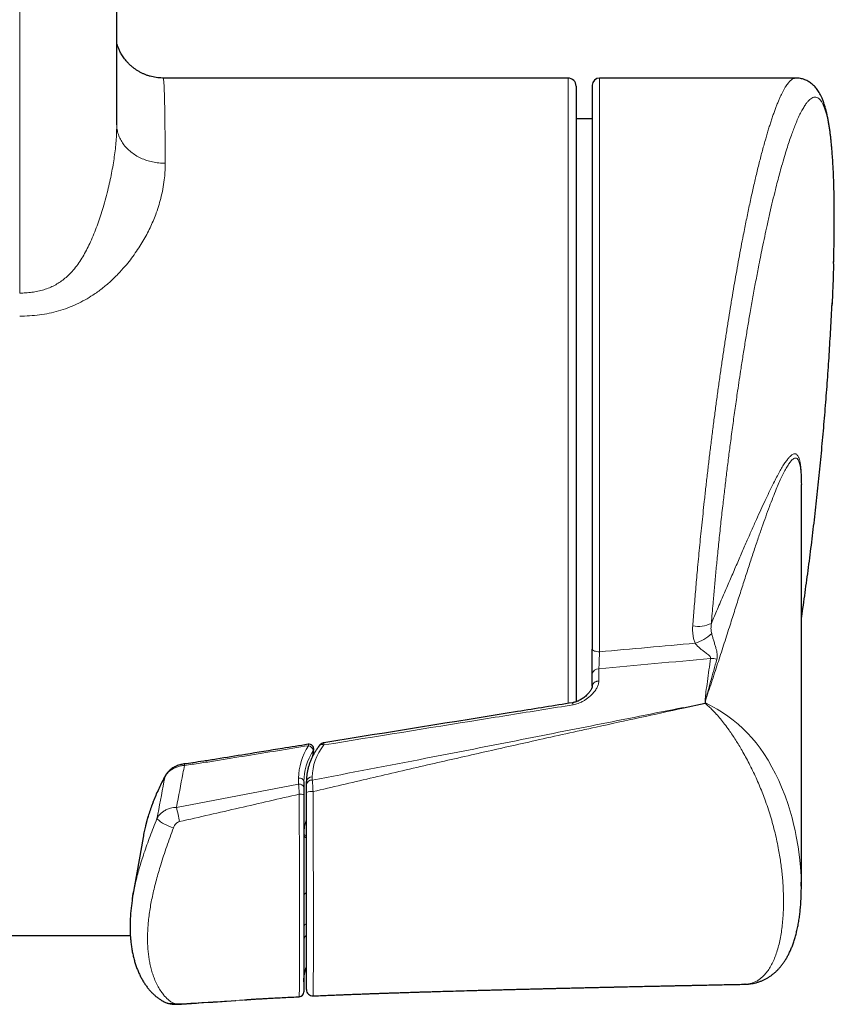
# Model space of a CAD drawing. Header units: millimetres. Extents: x 8 to 2230, y 12 to 2204.
# Tile 14 of 162: x 1201 to 1252, y 562 to 623. Entities that reach past the tile are written whole.
import ezdxf

# ---------------------------------------------------------------- set-up
doc = ezdxf.new("R2010")
doc.units = ezdxf.units.MM

msp = doc.modelspace()

# ---------------------------------------------------------------- linework, layer by layer
at = {"color": 7, "linetype": 'Continuous', "lineweight": 30}
for p, q in [((1235.245, 619.484), (1210.206, 619.484)), ((1210.206, 619.483), (1210.206, 619.483)), ((1235.745, 618.984), (1235.745, 580.93)), ((1236.745, 619.034), (1236.745, 584.176)), ((1249.333, 619.484), (1237.195, 619.484)), ((1236.745, 616.957), (1235.745, 616.957)), ((1249.674, 569.448), (1249.674, 594.335)), ((1236.745, 581.903), (1236.745, 582.653)), ((1236.745, 581.903), (1236.747, 581.921)), ((1242.383, 580.56), (1243.729, 580.839)), ((1243.752, 580.862), (1243.752, 581.007)), ((1218.909, 576.007), (1218.909, 575.63)), ((1219.064, 575.81), (1219.064, 576.002)), ((1208.964, 572.544), (1208.34, 568.975)), ((1124.93, 566.484), (1208.175, 566.484)), ((1246.191, 563.477), (1246.186, 563.476)), ((1210.313, 562.368), (1210.32, 562.365)), ((1215.237, 562.502), (1215.551, 562.523)), ((1215.256, 562.503), (1215.548, 562.522)), ((1218.624, 562.702), (1218.624, 562.706)), ((1219.482, 562.752), (1219.482, 562.752))]:
    msp.add_line(p, q, dxfattribs=at)
at = {"color": 252, "linetype": 'Continuous', "lineweight": 0}
for p, q in [((1235.245, 580.827), (1235.245, 619.484)), ((1237.195, 619.484), (1237.195, 584.024)), ((1237.156, 582.97), (1237.156, 582.22)), ((1219.445, 577.552), (1219.492, 577.917)), ((1211.03, 574.406), (1218.583, 575.841)), ((1218.583, 575.841), (1218.583, 576.219)), ((1219.428, 576.284), (1219.428, 576.091))]:
    msp.add_line(p, q, dxfattribs=at)
at = {"color": 252, "linetype": 'Continuous', "lineweight": 0, "flags": 128}
for points in [[(1236.745, 584.176), (1236.754, 584.147), (1236.779, 584.118), (1236.821, 584.092), (1236.877, 584.069), (1236.945, 584.05), (1237.023, 584.036), (1237.107, 584.027), (1237.195, 584.024)], [(1249.665, 569.777), (1249.658, 570.134), (1249.621, 570.728), (1249.56, 571.336), (1249.475, 571.963), (1249.364, 572.603), (1249.286, 572.98), (1249.197, 573.368), (1249.097, 573.76), (1248.982, 574.167), (1248.853, 574.578), (1248.666, 575.116), (1248.452, 575.659), (1248.274, 576.069), (1248.075, 576.485), (1247.858, 576.9), (1247.614, 577.321), (1247.348, 577.737), (1247.118, 578.065), (1246.872, 578.386), (1246.614, 578.695), (1246.34, 578.993), (1246.055, 579.278), (1245.762, 579.545), (1245.453, 579.802), (1245.133, 580.043), (1244.806, 580.267), (1244.474, 580.474), (1244.012, 580.73), (1243.752, 580.862), (1243.752, 580.862), (1243.752, 580.862)], [(1219.517, 577.963), (1219.512, 577.947), (1219.492, 577.917)], [(1210.321, 576.319), (1210.33, 576.35), (1210.334, 576.358)], [(1211.182, 562.239), (1211.193, 562.241), (1211.214, 562.257)]]:
    msp.add_lwpolyline(points, dxfattribs=at)
at = {"color": 7, "linetype": 'Continuous', "lineweight": 30}
for centre, radius, start, end in [((1235.245, 618.984), 0.5, 0, 90), ((1237.195, 619.034), 0.45, 90, 180), ((1219.22, 578.006), 0.3, 351.69283, 99.19522), ((1219.109, 566.268), 0.2, 103.3092, 180), ((1218.609, 562.999), 0.3, 272.90104, 359.91517), ((1219.464, 563.149), 0.4, 180.00197, 272.57477)]:
    msp.add_arc(centre, radius, start, end, dxfattribs=at)
at = {"color": 252, "linetype": 'Continuous', "lineweight": 0}
for centre, radius, start, end in [((1243.282, 587.506), 1.915, 260.1968, 295.6126), ((1242.302, 587.117), 2.688, 287.29556, 312.86917), ((1244.047, 581.898), 1.712, 76.45698, 89.58531), ((1237.127, 582.583), 0.388, 85.77416, 169.57886), ((1218.899, 578.188), 0.295, 5.74558, 22.7951), ((1219.114, 577.84), 0.386, 11.54159, 78.10821), ((1220.039, 578.047), 0.247, 62.5411, 133.06427), ((1209.564, 576.76), 1.976, 7.02707, 9.55211), ((1218.639, 575.948), 0.276, 12.39018, 101.7659), ((1218.639, 575.571), 0.276, 12.39018, 101.7659), ((1219.403, 575.94), 0.345, 85.77416, 169.57886), ((1219.403, 575.747), 0.345, 85.77416, 169.57886), ((1218.691, 574.523), 0.703, 71.97308, 95.58412), ((1219.374, 574.513), 0.872, 83.06813, 110.86499), ((1198.416, 571.318), 12.987, 9.77652, 13.75344), ((1211.514, 575.584), 2.532, 227.98366, 254.56097), ((1222.147, 572.666), 3.239, 162.3125, 177.79321), ((1219.079, 572.821), 0.171, 190.1222, 264.51768), ((1219.07, 572.706), 0.165, 192.34377, 267.63276), ((1219.074, 568.939), 0.168, 93.73504, 169.83), ((1219.074, 567.03), 0.168, 93.73504, 169.83), ((1210.684, 563.146), 0.862, 245.04363, 280.47006)]:
    msp.add_arc(centre, radius, start, end, dxfattribs=at)
for centre, major_axis, ratio, start_param, end_param in [((1104.281, 592.984), (311.723, 18.806), 0.059895, 5.149264, 5.170314), ((1104.369, 592.28), (311.722, 19.521), 0.062137, 5.148535, 5.173159), ((1225.183, 576.63), (6.575, 0.814), 0.701687, 2.621349, 3.054933), ((1224.974, 576.63), (5.525, 0.684), 0.701687, 2.53814, 3.054933), ((1225.209, 576.419), (6.274, 0.813), 0.701168, 2.617377, 3.050961), ((1225.209, 563.203), (6.274, -0.813), 0.701168, 3.014476, 3.232224)]:
    msp.add_ellipse(centre, major_axis=major_axis, ratio=ratio, start_param=start_param, end_param=end_param, dxfattribs=at)
for points in [[(1201.333, 606.193), (1201.333, 608.588), (1201.334, 613.378), (1201.334, 620.563), (1201.334, 627.75), (1201.334, 632.541), (1201.335, 634.937)], [(1210.334, 614.216), (1210.203, 614.22), (1209.941, 614.228), (1209.555, 614.291), (1209.181, 614.391), (1208.828, 614.531), (1208.501, 614.706), (1208.205, 614.914), (1207.945, 615.151), (1207.727, 615.413), (1207.553, 615.696), (1207.427, 615.995), (1207.348, 616.305), (1207.339, 616.515), (1207.334, 616.62)]]:
    msp.add_open_spline(points, degree=3, dxfattribs=at)
for points, knots in [([(1207.335, 635.165), (1207.335, 633.105), (1207.335, 628.984), (1207.334, 622.802), (1207.334, 618.681), (1207.334, 616.62)], [0, 0, 0, 0, 0.333272, 0.666601, 1, 1, 1, 1]), ([(1210.206, 619.483), (1210.206, 619.483), (1210.21, 619.486), (1210.215, 619.475), (1210.223, 619.451), (1210.233, 619.399), (1210.244, 619.306), (1210.256, 619.147), (1210.266, 618.947), (1210.276, 618.71), (1210.285, 618.44), (1210.293, 618.131), (1210.3, 617.805), (1210.306, 617.471), (1210.311, 617.136), (1210.315, 616.776), (1210.319, 616.412), (1210.323, 616.05), (1210.326, 615.701), (1210.328, 615.345), (1210.33, 614.983), (1210.332, 614.608), (1210.333, 614.347), (1210.334, 614.216)], [0, 0, 0, 0, 0.007103, 0.04402, 0.081021, 0.118022, 0.184547, 0.251194, 0.318174, 0.379064, 0.439954, 0.501219, 0.562485, 0.612002, 0.661519, 0.711237, 0.760956, 0.802674, 0.844422, 0.883268, 0.922114, 0.961057, 1, 1, 1, 1]), ([(1249.333, 619.482), (1249.32, 619.482), (1249.285, 619.483), (1249.224, 619.468), (1249.153, 619.437), (1249.079, 619.389), (1249.005, 619.328), (1248.931, 619.253), (1248.857, 619.165), (1248.781, 619.064), (1248.701, 618.943), (1248.616, 618.802), (1248.527, 618.639), (1248.438, 618.46), (1248.348, 618.267), (1248.257, 618.057), (1248.166, 617.834), (1248.075, 617.601), (1247.986, 617.357), (1247.895, 617.099), (1247.805, 616.831), (1247.716, 616.554), (1247.627, 616.268), (1247.537, 615.969), (1247.444, 615.646), (1247.346, 615.297), (1247.245, 614.923), (1247.144, 614.538), (1247.043, 614.142), (1246.942, 613.731), (1246.843, 613.315), (1246.745, 612.894), (1246.648, 612.469), (1246.551, 612.032), (1246.456, 611.591), (1246.362, 611.146), (1246.27, 610.697), (1246.177, 610.239), (1246.069, 609.694), (1245.947, 609.056), (1245.81, 608.324), (1245.675, 607.578), (1245.541, 606.817), (1245.408, 606.04), (1245.278, 605.254), (1245.15, 604.462), (1245.025, 603.664), (1244.901, 602.853), (1244.778, 602.022), (1244.655, 601.172), (1244.533, 600.308), (1244.415, 599.44), (1244.299, 598.568), (1244.186, 597.688), (1244.076, 596.81), (1243.97, 595.937), (1243.868, 595.067), (1243.768, 594.194), (1243.676, 593.363), (1243.592, 592.578), (1243.516, 591.854), (1243.444, 591.145), (1243.376, 590.452), (1243.31, 589.759), (1243.23, 588.9), (1243.157, 588.076), (1243.089, 587.287), (1243.027, 586.531), (1242.984, 585.978), (1242.956, 585.619)], [0, 0, 0, 0, 0.007269, 0.02021, 0.033152, 0.046123, 0.059095, 0.071509, 0.083923, 0.096364, 0.108804, 0.122806, 0.136817, 0.150515, 0.164213, 0.177946, 0.191679, 0.204686, 0.217694, 0.230731, 0.243768, 0.256245, 0.268721, 0.281224, 0.293727, 0.307692, 0.321665, 0.335326, 0.348986, 0.362681, 0.376375, 0.389345, 0.402315, 0.415314, 0.428313, 0.440752, 0.453192, 0.465657, 0.478121, 0.496775, 0.515451, 0.533813, 0.552174, 0.57062, 0.589065, 0.606954, 0.624843, 0.64281, 0.660777, 0.67927, 0.697785, 0.715988, 0.734191, 0.752477, 0.770763, 0.788498, 0.806233, 0.824044, 0.841856, 0.856868, 0.871892, 0.885997, 0.900101, 0.914245, 0.928389, 0.952863, 0.965126, 0.977389, 1, 1, 1, 1]), ([(1244.11, 585.779), (1244.127, 585.984), (1244.16, 586.394), (1244.221, 587.115), (1244.294, 587.944), (1244.381, 588.883), (1244.478, 589.881), (1244.585, 590.94), (1244.704, 592.056), (1244.823, 593.117), (1244.939, 594.118), (1245.052, 595.061), (1245.169, 596), (1245.296, 596.984), (1245.433, 598.011), (1245.581, 599.078), (1245.716, 600.021), (1245.837, 600.841), (1245.954, 601.607), (1246.082, 602.429), (1246.222, 603.302), (1246.364, 604.161), (1246.516, 605.048), (1246.678, 605.96), (1246.849, 606.892), (1247.003, 607.701), (1247.139, 608.394), (1247.267, 609.028), (1247.406, 609.693), (1247.562, 610.418), (1247.726, 611.151), (1247.898, 611.885), (1248.056, 612.528), (1248.199, 613.09), (1248.328, 613.577), (1248.471, 614.096), (1248.62, 614.608), (1248.773, 615.106), (1248.916, 615.547), (1249.052, 615.943), (1249.182, 616.296), (1249.304, 616.61), (1249.44, 616.932), (1249.587, 617.251), (1249.742, 617.549), (1249.886, 617.786), (1250.019, 617.969), (1250.141, 618.108), (1250.26, 618.211), (1250.382, 618.282), (1250.505, 618.313), (1250.629, 618.297), (1250.734, 618.239), (1250.823, 618.156), (1250.903, 618.054), (1250.986, 617.914), (1251.071, 617.728), (1251.15, 617.509), (1251.229, 617.24), (1251.306, 616.917), (1251.379, 616.533), (1251.439, 616.149), (1251.487, 615.783), (1251.528, 615.418), (1251.567, 614.998), (1251.605, 614.517), (1251.637, 614.007), (1251.664, 613.439), (1251.687, 612.807), (1251.704, 612.108), (1251.711, 611.451), (1251.713, 610.851), (1251.711, 610.243), (1251.704, 609.538), (1251.69, 608.768), (1251.675, 608.246), (1251.668, 608.004)], [0, 0, 0, 0, 0.008969, 0.017939, 0.031338, 0.044742, 0.058141, 0.073888, 0.089642, 0.105388, 0.118705, 0.132032, 0.145359, 0.158676, 0.174144, 0.189619, 0.205087, 0.215591, 0.226095, 0.239532, 0.252978, 0.266424, 0.27986, 0.295467, 0.31108, 0.326686, 0.337284, 0.347882, 0.361143, 0.374404, 0.389706, 0.405014, 0.420316, 0.431947, 0.443581, 0.455212, 0.470832, 0.484141, 0.497454, 0.510763, 0.52262, 0.53448, 0.546338, 0.562394, 0.57845, 0.594117, 0.607641, 0.621174, 0.634708, 0.648232, 0.663948, 0.679671, 0.695386, 0.706063, 0.716739, 0.730112, 0.743495, 0.756877, 0.77025, 0.785791, 0.801339, 0.81688, 0.827437, 0.837995, 0.85121, 0.864434, 0.877658, 0.890872, 0.906227, 0.921589, 0.936944, 0.947374, 0.957804, 0.972544, 0.987296, 1, 1, 1, 1]), ([(1201.333, 606.193), (1201.333, 606.193), (1201.459, 606.193), (1201.711, 606.2), (1202.088, 606.235), (1202.463, 606.299), (1202.826, 606.393), (1203.169, 606.515), (1203.488, 606.665), (1203.789, 606.843), (1204.071, 607.049), (1204.335, 607.279), (1204.602, 607.553), (1204.864, 607.874), (1205.122, 608.246), (1205.356, 608.638), (1205.572, 609.051), (1205.779, 609.495), (1205.977, 609.97), (1206.164, 610.471), (1206.335, 610.974), (1206.502, 611.512), (1206.664, 612.082), (1206.811, 612.66), (1206.936, 613.209), (1207.042, 613.729), (1207.132, 614.239), (1207.207, 614.741), (1207.265, 615.233), (1207.306, 615.713), (1207.33, 616.176), (1207.335, 616.474), (1207.334, 616.62), (1207.334, 616.62)], [0, 0, 0, 0, 0.000004, 0.025438, 0.050866, 0.076618, 0.102363, 0.126886, 0.15064, 0.174393, 0.198577, 0.222765, 0.246982, 0.278146, 0.309322, 0.341906, 0.374497, 0.407908, 0.446149, 0.484452, 0.52297, 0.561538, 0.608138, 0.654839, 0.696871, 0.738998, 0.781424, 0.823959, 0.86769, 0.911537, 0.955715, 0.999996, 1, 1, 1, 1]), ([(1210.334, 614.216), (1210.332, 614.071), (1210.329, 613.781), (1210.291, 613.297), (1210.218, 612.763), (1210.103, 612.207), (1209.957, 611.67), (1209.799, 611.193), (1209.627, 610.749), (1209.448, 610.339), (1209.245, 609.924), (1209.018, 609.507), (1208.765, 609.088), (1208.487, 608.67), (1208.182, 608.253), (1207.828, 607.817), (1207.42, 607.365), (1207.027, 606.983), (1206.692, 606.689), (1206.427, 606.474), (1206.151, 606.267), (1205.805, 606.028), (1205.378, 605.767), (1204.861, 605.501), (1204.316, 605.271), (1203.748, 605.083), (1203.161, 604.939), (1202.559, 604.84), (1201.948, 604.78), (1201.538, 604.773), (1201.333, 604.77)], [0, 0, 0, 0, 0.042071, 0.084141, 0.134911, 0.186195, 0.229232, 0.272268, 0.305828, 0.339615, 0.373401, 0.407691, 0.441981, 0.47681, 0.511637, 0.546749, 0.588701, 0.630647, 0.651864, 0.673079, 0.694572, 0.716064, 0.750764, 0.785935, 0.821104, 0.856796, 0.892125, 0.928055, 0.964048, 1, 1, 1, 1]), ([(1243.771, 581.1), (1243.904, 581.494), (1244.169, 582.281), (1244.547, 583.434), (1244.913, 584.566), (1245.253, 585.63), (1245.571, 586.628), (1245.868, 587.56), (1246.157, 588.466), (1246.44, 589.344), (1246.713, 590.176), (1246.978, 590.967), (1247.229, 591.697), (1247.47, 592.375), (1247.696, 592.989), (1247.914, 593.556), (1248.11, 594.042), (1248.291, 594.464), (1248.456, 594.827), (1248.618, 595.154), (1248.749, 595.393), (1248.85, 595.56), (1248.925, 595.672), (1248.999, 595.77), (1249.078, 595.863), (1249.163, 595.94), (1249.251, 595.99), (1249.334, 596.001), (1249.398, 595.973), (1249.445, 595.927), (1249.484, 595.873), (1249.524, 595.79), (1249.564, 595.666), (1249.599, 595.507), (1249.625, 595.333), (1249.644, 595.158), (1249.656, 594.992), (1249.665, 594.808), (1249.671, 594.662), (1249.671, 594.573), (1249.672, 594.557)], [0, 0, 0, 0, 0.049208, 0.098441, 0.147697, 0.196974, 0.240231, 0.283395, 0.326575, 0.369004, 0.411454, 0.451786, 0.492144, 0.529331, 0.56655, 0.601297, 0.636084, 0.664703, 0.693368, 0.722076, 0.750859, 0.765289, 0.779718, 0.794193, 0.808683, 0.828169, 0.847706, 0.86695, 0.886275, 0.895872, 0.905483, 0.919192, 0.932961, 0.946947, 0.961024, 0.970159, 0.979327, 0.988618, 0.997908, 1, 1, 1, 1]), ([(1249.674, 593.796), (1249.676, 593.867), (1249.682, 594.03), (1249.686, 594.307), (1249.687, 594.623), (1249.679, 594.941), (1249.663, 595.226), (1249.643, 595.445), (1249.62, 595.611), (1249.598, 595.737), (1249.574, 595.847), (1249.546, 595.943), (1249.516, 596.025), (1249.477, 596.11), (1249.425, 596.184), (1249.361, 596.237), (1249.291, 596.259), (1249.216, 596.252), (1249.137, 596.219), (1249.038, 596.152), (1248.918, 596.037), (1248.773, 595.859), (1248.619, 595.637), (1248.455, 595.373), (1248.282, 595.07), (1248.099, 594.73), (1247.897, 594.335), (1247.675, 593.882), (1247.428, 593.361), (1247.168, 592.8), (1246.89, 592.186), (1246.597, 591.529), (1246.283, 590.816), (1245.954, 590.062), (1245.606, 589.26), (1245.245, 588.423), (1244.869, 587.55), (1244.492, 586.67), (1244.234, 586.07), (1244.11, 585.779)], [0, 0, 0, 0, 0.008504, 0.019535, 0.035495, 0.051598, 0.067842, 0.084221, 0.094794, 0.105397, 0.116095, 0.126794, 0.137584, 0.148374, 0.166609, 0.184986, 0.203421, 0.222042, 0.240705, 0.25947, 0.288693, 0.317997, 0.348363, 0.378783, 0.410494, 0.442245, 0.474584, 0.513176, 0.551809, 0.592428, 0.633079, 0.676585, 0.720121, 0.766117, 0.812141, 0.859613, 0.907111, 0.955071, 1, 1, 1, 1]), ([(1242.956, 585.619), (1242.952, 585.55), (1242.945, 585.412), (1242.954, 585.204), (1242.979, 584.995), (1243.024, 584.775), (1243.074, 584.63), (1243.101, 584.551)], [0, 0, 0, 0, 0.189617, 0.380286, 0.574478, 0.769996, 1, 1, 1, 1]), ([(1244.13, 585.148), (1244.12, 585.193), (1244.092, 585.317), (1244.08, 585.531), (1244.1, 585.696), (1244.11, 585.779)], [0, 0, 0, 0, 0.218995, 0.604223, 1, 1, 1, 1]), ([(1244.448, 583.562), (1244.457, 583.601), (1244.473, 583.674), (1244.477, 583.787), (1244.467, 583.914), (1244.44, 584.062), (1244.394, 584.248), (1244.332, 584.46), (1244.263, 584.689), (1244.204, 584.883), (1244.161, 585.033), (1244.141, 585.109), (1244.13, 585.148)], [0, 0, 0, 0, 0.088883, 0.1665093, 0.2448147, 0.3561036, 0.4684331, 0.6094064, 0.7526313, 0.8741551, 0.9366965, 1, 1, 1, 1]), ([(1243.101, 584.551), (1243.145, 584.498), (1243.236, 584.39), (1243.399, 584.24), (1243.575, 584.097), (1243.738, 583.976), (1243.877, 583.871), (1243.972, 583.793), (1244.035, 583.725), (1244.064, 583.672), (1244.067, 583.634), (1244.061, 583.615), (1244.059, 583.61)], [0, 0, 0, 0, 0.146289, 0.297669, 0.457208, 0.618996, 0.725526, 0.833266, 0.894046, 0.945844, 0.985479, 1, 1, 1, 1]), ([(1237.195, 584.024), (1237.193, 583.986), (1237.189, 583.894), (1237.183, 583.74), (1237.176, 583.571), (1237.169, 583.403), (1237.164, 583.245), (1237.159, 583.096), (1237.157, 583.013), (1237.156, 582.97)], [0, 0, 0, 0, 0.107108, 0.254367, 0.405823, 0.55238, 0.703136, 0.849437, 1, 1, 1, 1]), ([(1244.059, 583.61), (1243.995, 583.138), (1243.9, 582.448), (1243.792, 581.666), (1243.748, 581.312), (1243.735, 581.153), (1243.734, 581.075), (1243.738, 581.037), (1243.744, 581.018), (1243.749, 581.011), (1243.752, 581.007)], [0, 0, 0, 0, 0.544023, 0.793761, 0.90004, 0.951498, 0.977185, 0.990272, 0.995229, 1, 1, 1, 1]), ([(1243.771, 581.1), (1243.774, 581.111), (1243.785, 581.166), (1243.823, 581.312), (1243.918, 581.662), (1244.134, 582.433), (1244.32, 583.103), (1244.448, 583.562)], [0, 0, 0, 0, 0.012597, 0.065557, 0.175568, 0.43477, 1, 1, 1, 1]), ([(1237.156, 582.22), (1237.152, 582.171), (1237.144, 582.053), (1237.078, 581.869), (1236.957, 581.657), (1236.785, 581.44), (1236.587, 581.252), (1236.395, 581.104), (1236.22, 580.99), (1236.046, 580.899), (1235.877, 580.829), (1235.719, 580.777), (1235.609, 580.756), (1235.554, 580.745)], [0, 0, 0, 0, 0.077083, 0.18388, 0.290859, 0.424905, 0.559004, 0.64342, 0.728001, 0.812265, 0.874844, 0.93759, 1, 1, 1, 1]), ([(1236.747, 581.921), (1236.749, 581.934), (1236.752, 581.968), (1236.774, 582.019), (1236.811, 582.072), (1236.861, 582.119), (1236.923, 582.159), (1236.995, 582.19), (1237.073, 582.212), (1237.128, 582.217), (1237.156, 582.22)], [0, 0, 0, 0, 0.090624, 0.220535, 0.350446, 0.480356, 0.610267, 0.740178, 0.870089, 1, 1, 1, 1]), ([(1235.554, 580.745), (1234.912, 580.642), (1232.987, 580.332), (1227.853, 579.507), (1223.361, 578.783), (1220.153, 578.266)], [0, 0, 0, 0, 0.125, 0.375, 1, 1, 1, 1]), ([(1235.522, 580.87), (1235.523, 580.871), (1235.524, 580.874), (1235.53, 580.855), (1235.54, 580.814), (1235.549, 580.768), (1235.554, 580.745)], [0, 0, 0, 0, 0.086122, 0.390748, 0.695374, 1, 1, 1, 1]), ([(1243.729, 580.839), (1243.729, 580.839), (1243.802, 580.774), (1243.956, 580.638), (1244.184, 580.416), (1244.426, 580.161), (1244.676, 579.874), (1244.94, 579.542), (1245.186, 579.208), (1245.413, 578.878), (1245.615, 578.567), (1245.813, 578.246), (1246.018, 577.897), (1246.229, 577.521), (1246.45, 577.107), (1246.665, 576.678), (1246.873, 576.235), (1247.067, 575.792), (1247.248, 575.35), (1247.426, 574.881), (1247.601, 574.386), (1247.767, 573.864), (1247.917, 573.343), (1248.051, 572.826), (1248.17, 572.303), (1248.268, 571.812), (1248.347, 571.352), (1248.41, 570.929), (1248.462, 570.513), (1248.504, 570.102), (1248.535, 569.698), (1248.558, 569.299), (1248.57, 568.907), (1248.573, 568.489), (1248.564, 568.046), (1248.538, 567.582), (1248.497, 567.13), (1248.44, 566.69), (1248.364, 566.263), (1248.271, 565.851), (1248.157, 565.456), (1248.025, 565.091), (1247.876, 564.758), (1247.709, 564.457), (1247.518, 564.186), (1247.325, 563.97), (1247.136, 563.806), (1246.955, 563.685), (1246.762, 563.589), (1246.558, 563.521), (1246.368, 563.481), (1246.242, 563.478), (1246.191, 563.477)], [0, 0, 0, 0, 0.000002, 0.013696, 0.028223, 0.042797, 0.059695, 0.076681, 0.09525, 0.10958, 0.123971, 0.138425, 0.15294, 0.170243, 0.187633, 0.206463, 0.225329, 0.244272, 0.263199, 0.282186, 0.30493, 0.328041, 0.351217, 0.374929, 0.398691, 0.423724, 0.444163, 0.464632, 0.485119, 0.505648, 0.526192, 0.546777, 0.567376, 0.587999, 0.6139, 0.639828, 0.665931, 0.692066, 0.718323, 0.744796, 0.771405, 0.798069, 0.822944, 0.847886, 0.872988, 0.898191, 0.916383, 0.934426, 0.952531, 0.970291, 0.988124, 1, 1, 1, 1]), ([(1242.376, 580.578), (1240.57, 580.217), (1237.016, 579.507), (1231.71, 578.46), (1225.868, 577.319), (1221.772, 576.538), (1219.428, 576.091)], [0, 0, 0, 0, 0.236322, 0.465137, 0.693955, 1, 1, 1, 1]), ([(1219.48, 575.379), (1220.659, 575.656), (1223.018, 576.209), (1226.49, 577.013), (1229.896, 577.79), (1233.374, 578.571), (1237.539, 579.491), (1240.592, 580.15), (1242.393, 580.54)], [0, 0, 0, 0, 0.1545956, 0.3091982, 0.455027, 0.6008587, 0.7646343, 1, 1, 1, 1]), ([(1219.193, 578.217), (1217.916, 578.01), (1216, 577.699), (1213.925, 577.366), (1212.967, 577.208), (1212.328, 577.107), (1211.846, 577.044), (1211.525, 577.002)], [0, 0, 0, 0, 0.499963, 0.749944, 0.812442, 0.874937, 1, 1, 1, 1]), ([(1220.146, 578.397), (1220.146, 578.397), (1220.145, 578.399), (1220.145, 578.374), (1220.149, 578.316), (1220.152, 578.274), (1220.153, 578.266)], [0, 0, 0, 0, 0.031063, 0.473937, 0.907033, 1, 1, 1, 1]), ([(1211.525, 577.002), (1211.444, 576.991), (1211.281, 576.969), (1211.048, 576.899), (1210.833, 576.803), (1210.641, 576.683), (1210.481, 576.543), (1210.379, 576.419), (1210.334, 576.341), (1210.321, 576.319)], [0, 0, 0, 0, 0.1562948, 0.31259, 0.4692079, 0.6258122, 0.7812067, 0.9365835, 1, 1, 1, 1]), ([(1211.525, 577.002), (1211.493, 576.834), (1211.328, 575.969), (1211.163, 575.103), (1211.03, 574.406)], [0, 0, 0, 0, 0.193711, 1, 1, 1, 1]), ([(1210.321, 576.319), (1210.221, 576.127), (1210.02, 575.742), (1209.754, 575.158), (1209.515, 574.568), (1209.311, 573.972), (1209.179, 573.531), (1209.124, 573.289), (1209.114, 573.247)], [0, 0, 0, 0, 0.190576, 0.381848, 0.573409, 0.76638, 0.959693, 1, 1, 1, 1]), ([(1209.82, 573.703), (1209.966, 574.466), (1210.133, 575.338), (1210.3, 576.21), (1210.321, 576.319)], [0, 0, 0, 0, 0.8747783, 1, 1, 1, 1]), ([(1218.623, 575.223), (1218.62, 575.278), (1218.613, 575.391), (1218.603, 575.546), (1218.594, 575.685), (1218.587, 575.78), (1218.583, 575.829), (1218.583, 575.841)], [0, 0, 0, 0, 0.241238, 0.489421, 0.705137, 0.92578, 1, 1, 1, 1]), ([(1219.428, 576.091), (1219.432, 576.044), (1219.44, 575.947), (1219.453, 575.775), (1219.466, 575.585), (1219.475, 575.448), (1219.48, 575.379)], [0, 0, 0, 0, 0.2406, 0.487643, 0.740103, 1, 1, 1, 1]), ([(1218.623, 575.223), (1217.389, 574.938), (1214.921, 574.37), (1212.45, 573.805), (1211.214, 573.523)], [0, 0, 0, 0, 0.4999873, 1, 1, 1, 1]), ([(1218.624, 562.706), (1218.624, 562.709), (1218.625, 562.715), (1218.626, 562.783), (1218.627, 562.89), (1218.628, 563.016), (1218.629, 563.146), (1218.63, 563.301), (1218.63, 563.479), (1218.631, 563.689), (1218.631, 563.924), (1218.632, 564.225), (1218.632, 564.595), (1218.633, 565.039), (1218.633, 565.51), (1218.633, 566.007), (1218.633, 566.527), (1218.633, 567.07), (1218.633, 567.634), (1218.633, 568.2), (1218.633, 568.768), (1218.633, 569.316), (1218.632, 569.863), (1218.632, 570.395), (1218.631, 570.893), (1218.63, 571.35), (1218.63, 571.776), (1218.629, 572.204), (1218.628, 572.634), (1218.627, 573.06), (1218.626, 573.474), (1218.625, 573.873), (1218.624, 574.261), (1218.624, 574.617), (1218.623, 574.938), (1218.623, 575.128), (1218.623, 575.223)], [0, 0, 0, 0, 0.019762, 0.0503566, 0.081189, 0.1022452, 0.1242243, 0.1462514, 0.170751, 0.1952985, 0.2223102, 0.2493623, 0.2899877, 0.3307038, 0.3714907, 0.4127666, 0.4540989, 0.4958093, 0.5376786, 0.5796035, 0.6178164, 0.6560816, 0.6907877, 0.7255526, 0.7581365, 0.783583, 0.8088322, 0.8341376, 0.8582945, 0.8825253, 0.9058687, 0.9269002, 0.9479468, 0.969076, 0.9845199, 1, 1, 1, 1]), ([(1219.48, 575.379), (1219.48, 575.202), (1219.481, 574.847), (1219.483, 574.308), (1219.485, 573.767), (1219.487, 573.289), (1219.488, 572.869), (1219.489, 572.507), (1219.49, 572.131), (1219.491, 571.748), (1219.492, 571.346), (1219.493, 570.939), (1219.494, 570.457), (1219.494, 569.918), (1219.495, 569.329), (1219.496, 568.755), (1219.496, 568.195), (1219.496, 567.648), (1219.496, 567.115), (1219.496, 566.598), (1219.496, 566.116), (1219.496, 565.669), (1219.496, 565.267), (1219.495, 564.893), (1219.495, 564.556), (1219.494, 564.246), (1219.493, 563.966), (1219.493, 563.71), (1219.492, 563.479), (1219.491, 563.28), (1219.489, 563.111), (1219.488, 562.976), (1219.486, 562.876), (1219.485, 562.807), (1219.483, 562.767), (1219.482, 562.748), (1219.482, 562.751), (1219.482, 562.752)], [0, 0, 0, 0, 0.028489, 0.057226, 0.086228, 0.115448, 0.135153, 0.155721, 0.176335, 0.199263, 0.222236, 0.247515, 0.272835, 0.31111, 0.349508, 0.387975, 0.426533, 0.465607, 0.504727, 0.543951, 0.583337, 0.618255, 0.65321, 0.685268, 0.717361, 0.746566, 0.77581, 0.804057, 0.831736, 0.859484, 0.884708, 0.910011, 0.933781, 0.953552, 0.973392, 0.993315, 1, 1, 1, 1]), ([(1209.82, 573.703), (1209.853, 573.762), (1209.921, 573.882), (1210.04, 574.01), (1210.174, 574.123), (1210.323, 574.222), (1210.5, 574.302), (1210.674, 574.357), (1210.84, 574.393), (1210.966, 574.401), (1211.03, 574.406)], [0, 0, 0, 0, 0.151699, 0.307776, 0.374242, 0.52232, 0.674573, 0.759558, 0.87865, 1, 1, 1, 1]), ([(1208.391, 569.247), (1208.395, 569.267), (1208.424, 569.429), (1208.495, 569.742), (1208.603, 570.185), (1208.728, 570.637), (1208.866, 571.098), (1209.024, 571.581), (1209.2, 572.087), (1209.395, 572.617), (1209.601, 573.155), (1209.747, 573.521), (1209.82, 573.703)], [0, 0, 0, 0, 0.014839, 0.1188332, 0.2228262, 0.3276316, 0.4324351, 0.5377463, 0.6529028, 0.7680528, 0.8840301, 1, 1, 1, 1]), ([(1211.214, 573.523), (1211.176, 573.51), (1211.105, 573.487), (1211.017, 573.418), (1210.944, 573.338), (1210.883, 573.246), (1210.855, 573.178), (1210.84, 573.144)], [0, 0, 0, 0, 0.214308, 0.401954, 0.597398, 0.796145, 1, 1, 1, 1]), ([(1210.84, 573.144), (1210.77, 572.95), (1210.629, 572.562), (1210.426, 571.986), (1210.234, 571.416), (1210.064, 570.883), (1209.914, 570.387), (1209.785, 569.925), (1209.667, 569.468), (1209.562, 569.017), (1209.47, 568.57), (1209.393, 568.129), (1209.33, 567.696), (1209.285, 567.289), (1209.257, 566.908), (1209.242, 566.552), (1209.239, 566.204), (1209.25, 565.863), (1209.274, 565.53), (1209.31, 565.207), (1209.36, 564.893), (1209.425, 564.576), (1209.508, 564.258), (1209.611, 563.944), (1209.737, 563.628), (1209.891, 563.317), (1210.063, 563.035), (1210.229, 562.815), (1210.381, 562.645), (1210.529, 562.508), (1210.682, 562.389), (1210.788, 562.329), (1210.84, 562.299)], [0, 0, 0, 0, 0.038368, 0.076738, 0.115463, 0.154191, 0.186856, 0.219733, 0.25261, 0.285915, 0.31922, 0.35295, 0.38668, 0.420612, 0.450179, 0.479877, 0.509576, 0.53955, 0.569524, 0.599781, 0.630037, 0.660432, 0.695334, 0.730253, 0.765154, 0.80754, 0.849925, 0.885518, 0.914064, 0.942608, 0.971304, 1, 1, 1, 1]), ([(1211.214, 562.257), (1212.45, 562.327), (1213.791, 562.404), (1215.131, 562.495), (1215.237, 562.502)], [0, 0, 0, 0, 0.921204, 1, 1, 1, 1]), ([(1210.84, 562.299), (1210.849, 562.295), (1210.868, 562.285), (1210.909, 562.274), (1210.976, 562.261), (1211.055, 562.255), (1211.143, 562.254), (1211.19, 562.256), (1211.214, 562.257)], [0, 0, 0, 0, 0.121313, 0.289842, 0.458291, 0.732814, 0.866547, 1, 1, 1, 1])]:
    msp.add_open_spline(points, degree=3, knots=knots, dxfattribs=at)
at = {"color": 7, "linetype": 'Continuous', "lineweight": 30}
for points, knots in [([(1207.334, 616.585), (1207.334, 617.981), (1207.334, 621.805), (1207.335, 627.998), (1207.335, 632.795), (1207.335, 635.164)], [0, 0, 0, 0, 0.225425, 0.617552, 1, 1, 1, 1]), ([(1210.206, 619.486), (1210.189, 619.486), (1210.109, 619.484), (1209.964, 619.493), (1209.773, 619.514), (1209.585, 619.548), (1209.401, 619.593), (1209.222, 619.649), (1209.049, 619.715), (1208.881, 619.792), (1208.72, 619.877), (1208.567, 619.971), (1208.42, 620.073), (1208.283, 620.182), (1208.153, 620.297), (1208.033, 620.416), (1207.923, 620.539), (1207.823, 620.664), (1207.733, 620.788), (1207.654, 620.911), (1207.585, 621.029), (1207.527, 621.141), (1207.477, 621.246), (1207.435, 621.344), (1207.401, 621.434), (1207.372, 621.516), (1207.35, 621.585), (1207.339, 621.623), (1207.334, 621.639)], [0, 0, 0, 0, 0.011888, 0.059241, 0.106204, 0.152786, 0.198994, 0.244829, 0.290289, 0.335367, 0.380051, 0.424321, 0.468147, 0.511484, 0.554268, 0.596403, 0.637758, 0.678152, 0.717361, 0.755137, 0.791274, 0.825671, 0.858397, 0.889688, 0.919918, 0.949549, 0.979096, 1, 1, 1, 1]), ([(1251.669, 608.012), (1251.672, 608.136), (1251.68, 608.411), (1251.69, 608.829), (1251.699, 609.268), (1251.706, 609.7), (1251.71, 610.125), (1251.713, 610.542), (1251.714, 610.95), (1251.712, 611.349), (1251.709, 611.736), (1251.703, 612.116), (1251.696, 612.488), (1251.686, 612.851), (1251.675, 613.206), (1251.661, 613.551), (1251.645, 613.887), (1251.627, 614.214), (1251.607, 614.532), (1251.585, 614.84), (1251.56, 615.139), (1251.533, 615.427), (1251.504, 615.707), (1251.472, 615.979), (1251.438, 616.243), (1251.4, 616.498), (1251.36, 616.745), (1251.316, 616.981), (1251.268, 617.21), (1251.216, 617.434), (1251.158, 617.653), (1251.093, 617.868), (1251.019, 618.078), (1250.94, 618.271), (1250.858, 618.44), (1250.779, 618.583), (1250.698, 618.711), (1250.614, 618.825), (1250.527, 618.929), (1250.437, 619.023), (1250.342, 619.11), (1250.241, 619.188), (1250.132, 619.261), (1250.013, 619.326), (1249.884, 619.383), (1249.751, 619.428), (1249.615, 619.46), (1249.477, 619.479), (1249.383, 619.486), (1249.335, 619.484), (1249.333, 619.484)], [0, 0, 0, 0, 0.019019, 0.042259, 0.065602, 0.089018, 0.112474, 0.135941, 0.159381, 0.182763, 0.206056, 0.229269, 0.252765, 0.276258, 0.299765, 0.323305, 0.3469, 0.370572, 0.394345, 0.418254, 0.442037, 0.465927, 0.490048, 0.514387, 0.538943, 0.563721, 0.588741, 0.614045, 0.639021, 0.665297, 0.6921, 0.719574, 0.747788, 0.776499, 0.8001, 0.820664, 0.839337, 0.856203, 0.871673, 0.88605, 0.899574, 0.912439, 0.924803, 0.938001, 0.950758, 0.963182, 0.975376, 0.987425, 0.999399, 1, 1, 1, 1]), ([(1251.668, 608.004), (1251.667, 607.965), (1251.659, 607.648), (1251.637, 607.024), (1251.604, 606.194), (1251.577, 605.64), (1251.565, 605.395)], [0, 0, 0, 0, 0.046956, 0.384726, 0.72795, 1, 1, 1, 1]), ([(1249.674, 586.052), (1249.706, 586.269), (1249.816, 587.005), (1249.99, 588.263), (1250.197, 589.828), (1250.391, 591.393), (1250.573, 592.961), (1250.742, 594.53), (1250.898, 596.1), (1251.042, 597.671), (1251.174, 599.243), (1251.293, 600.817), (1251.4, 602.391), (1251.493, 603.966), (1251.551, 605.03), (1251.574, 605.569), (1251.575, 605.583)], [0, 0, 0, 0, 0.033401, 0.113772, 0.194144, 0.274518, 0.354893, 0.435269, 0.515646, 0.596025, 0.676404, 0.756784, 0.837165, 0.917547, 0.99793, 1, 1, 1, 1]), ([(1249.672, 594.557), (1249.673, 594.501), (1249.674, 594.431), (1249.674, 594.352), (1249.673, 594.335)], [0, 0, 0, 0, 0.7851425, 1, 1, 1, 1]), ([(1236.745, 582.653), (1236.745, 582.71), (1236.745, 582.824), (1236.745, 583.023), (1236.745, 583.236), (1236.745, 583.465), (1236.745, 583.703), (1236.745, 583.945), (1236.745, 584.099), (1236.745, 584.176)], [0, 0, 0, 0, 0.140011, 0.28002, 0.42003, 0.560044, 0.706714, 0.853354, 1, 1, 1, 1]), ([(1236.746, 581.921), (1236.745, 581.914), (1236.744, 581.884), (1236.736, 581.839), (1236.726, 581.801), (1236.712, 581.763), (1236.693, 581.719), (1236.661, 581.659), (1236.611, 581.582), (1236.549, 581.5), (1236.474, 581.416), (1236.387, 581.329), (1236.29, 581.244), (1236.188, 581.165), (1236.086, 581.096), (1235.979, 581.033), (1235.877, 580.983), (1235.783, 580.944), (1235.693, 580.915), (1235.606, 580.892), (1235.547, 580.88), (1235.521, 580.875)], [0, 0, 0, 0, 0.015294, 0.071017, 0.125066, 0.15005, 0.175559, 0.236184, 0.298044, 0.362218, 0.42945, 0.500126, 0.573714, 0.642987, 0.707685, 0.768321, 0.831756, 0.87502, 0.91716, 0.964446, 1, 1, 1, 1]), ([(1235.522, 580.873), (1234.386, 580.69), (1229.261, 579.866), (1224.136, 579.04), (1220.146, 578.397)], [0, 0, 0, 0, 0.221536, 1, 1, 1, 1]), ([(1243.752, 580.862), (1243.751, 580.859), (1243.751, 580.854), (1243.746, 580.847), (1243.74, 580.842), (1243.734, 580.84), (1243.73, 580.839), (1243.729, 580.839)], [0, 0, 0, 0, 0.2972652, 0.5155863, 0.7353371, 0.9295383, 1, 1, 1, 1]), ([(1243.752, 581.007), (1243.752, 581.013), (1243.754, 581.034), (1243.762, 581.065), (1243.769, 581.091), (1243.771, 581.1)], [0, 0, 0, 0, 0.185058, 0.68031, 1, 1, 1, 1]), ([(1219.172, 578.302), (1218.642, 578.216), (1217.35, 578.007), (1215.462, 577.702), (1213.839, 577.437), (1212.753, 577.266), (1212.089, 577.166), (1211.688, 577.112), (1211.512, 577.088)], [0, 0, 0, 0, 0.207625, 0.50614, 0.740187, 0.843702, 0.931421, 1, 1, 1, 1]), ([(1219.87, 578.228), (1219.845, 578.195), (1219.775, 578.102), (1219.668, 577.945), (1219.552, 577.756), (1219.448, 577.564), (1219.357, 577.369), (1219.277, 577.172), (1219.21, 576.974), (1219.155, 576.774), (1219.113, 576.574), (1219.083, 576.373), (1219.066, 576.182), (1219.064, 576.059), (1219.064, 576.002)], [0, 0, 0, 0, 0.0480972, 0.1369432, 0.2256536, 0.3141495, 0.4024062, 0.4904035, 0.5781273, 0.6655718, 0.7527408, 0.8396486, 0.9263205, 1, 1, 1, 1]), ([(1220.146, 578.397), (1220.135, 578.395), (1220.104, 578.39), (1220.057, 578.374), (1220.006, 578.35), (1219.96, 578.319), (1219.918, 578.284), (1219.889, 578.252), (1219.874, 578.232), (1219.87, 578.227)], [0, 0, 0, 0, 0.10638, 0.278791, 0.445861, 0.610365, 0.774247, 0.942186, 1, 1, 1, 1]), ([(1219.466, 577.592), (1219.473, 577.648), (1219.488, 577.771), (1219.507, 577.895), (1219.517, 577.963)], [0, 0, 0, 0, 0.45593, 1, 1, 1, 1]), ([(1211.513, 577.087), (1211.507, 577.087), (1211.455, 577.082), (1211.361, 577.062), (1211.229, 577.03), (1211.1, 576.986), (1210.977, 576.934), (1210.859, 576.873), (1210.748, 576.805), (1210.644, 576.728), (1210.55, 576.644), (1210.466, 576.555), (1210.393, 576.46), (1210.353, 576.392), (1210.334, 576.358)], [0, 0, 0, 0, 0.012398, 0.101662, 0.191493, 0.282127, 0.372588, 0.462459, 0.553015, 0.643893, 0.733443, 0.822612, 0.912287, 1, 1, 1, 1]), ([(1210.334, 576.358), (1210.331, 576.351), (1210.26, 576.222), (1210.131, 575.971), (1209.951, 575.6), (1209.783, 575.228), (1209.628, 574.856), (1209.488, 574.489), (1209.361, 574.126), (1209.25, 573.765), (1209.167, 573.476), (1209.127, 573.306), (1209.115, 573.256)], [0, 0, 0, 0, 0.006973, 0.126935, 0.247639, 0.369574, 0.489368, 0.607207, 0.723269, 0.838265, 0.952538, 1, 1, 1, 1]), ([(1219.064, 575.328), (1219.064, 575.374), (1219.064, 575.465), (1219.064, 575.592), (1219.064, 575.709), (1219.064, 575.776), (1219.064, 575.81)], [0, 0, 0, 0, 0.254863, 0.504523, 0.751982, 1, 1, 1, 1]), ([(1218.909, 575.63), (1218.909, 575.599), (1218.909, 575.537), (1218.909, 575.428), (1218.909, 575.312), (1218.909, 575.232), (1218.909, 575.192)], [0, 0, 0, 0, 0.251248, 0.510286, 0.751739, 1, 1, 1, 1]), ([(1218.909, 575.192), (1218.909, 575.054), (1218.909, 574.779), (1218.909, 574.364), (1218.909, 573.951), (1218.909, 573.504), (1218.909, 573.026), (1218.909, 572.521), (1218.909, 572.026), (1218.909, 571.543), (1218.909, 570.989), (1218.909, 570.369), (1218.909, 569.693), (1218.909, 569.04), (1218.909, 568.363), (1218.909, 567.664), (1218.909, 566.953), (1218.909, 566.326), (1218.909, 565.778), (1218.909, 565.302), (1218.909, 564.852), (1218.909, 564.461), (1218.909, 564.124), (1218.909, 563.839), (1218.909, 563.585), (1218.909, 563.367), (1218.909, 563.197), (1218.909, 563.08), (1218.909, 563.011), (1218.909, 563.005), (1218.909, 563.001)], [0, 0, 0, 0, 0.0228157, 0.0456899, 0.0685718, 0.0913981, 0.1204245, 0.1495333, 0.1787101, 0.2078932, 0.2369821, 0.2816342, 0.3263526, 0.3711005, 0.4157929, 0.4704736, 0.5251859, 0.5798696, 0.6218132, 0.6637936, 0.7057603, 0.7476851, 0.7809731, 0.8143644, 0.8477453, 0.8810484, 0.9142622, 0.9437993, 0.9734515, 1, 1, 1, 1]), ([(1219.064, 563.151), (1219.064, 563.151), (1219.064, 563.147), (1219.064, 563.168), (1219.064, 563.213), (1219.064, 563.286), (1219.064, 563.397), (1219.064, 563.558), (1219.064, 563.779), (1219.064, 564.033), (1219.064, 564.345), (1219.064, 564.719), (1219.064, 565.162), (1219.064, 565.635), (1219.064, 566.135), (1219.064, 566.658), (1219.064, 567.201), (1219.064, 567.761), (1219.064, 568.341), (1219.064, 568.941), (1219.064, 569.562), (1219.064, 570.205), (1219.064, 570.814), (1219.064, 571.385), (1219.064, 571.912), (1219.064, 572.455), (1219.064, 572.95), (1219.064, 573.391), (1219.064, 573.774), (1219.064, 574.161), (1219.064, 574.551), (1219.064, 574.941), (1219.064, 575.199), (1219.064, 575.328)], [0, 0, 0, 0, 0.005518, 0.027122, 0.04872, 0.070325, 0.091937, 0.12435, 0.156777, 0.1892, 0.22163, 0.26487, 0.308124, 0.351386, 0.394639, 0.437893, 0.481158, 0.524425, 0.567682, 0.610934, 0.654195, 0.697447, 0.740688, 0.77312, 0.805543, 0.837967, 0.870381, 0.891994, 0.913599, 0.935198, 0.956801, 0.978403, 1, 1, 1, 1]), ([(1209.114, 573.247), (1209.087, 573.137), (1209.029, 572.903), (1208.988, 572.669), (1208.966, 572.544)], [0, 0, 0, 0, 0.468372, 1, 1, 1, 1]), ([(1249.67, 569.214), (1249.672, 569.265), (1249.677, 569.448), (1249.67, 569.639), (1249.665, 569.777)], [0, 0, 0, 0, 0.280926, 1, 1, 1, 1]), ([(1208.304, 568.75), (1208.31, 568.794), (1208.334, 568.957), (1208.367, 569.125), (1208.391, 569.247)], [0, 0, 0, 0, 0.273066, 1, 1, 1, 1]), ([(1246.191, 563.475), (1246.24, 563.476), (1246.335, 563.478), (1246.469, 563.491), (1246.619, 563.512), (1246.785, 563.544), (1246.966, 563.592), (1247.142, 563.651), (1247.311, 563.721), (1247.475, 563.802), (1247.633, 563.893), (1247.786, 563.995), (1247.933, 564.106), (1248.075, 564.228), (1248.214, 564.362), (1248.347, 564.507), (1248.475, 564.663), (1248.597, 564.83), (1248.713, 565.009), (1248.824, 565.2), (1248.929, 565.404), (1249.028, 565.622), (1249.122, 565.855), (1249.211, 566.104), (1249.293, 566.37), (1249.369, 566.654), (1249.439, 566.954), (1249.5, 567.268), (1249.552, 567.592), (1249.595, 567.927), (1249.629, 568.274), (1249.653, 568.632), (1249.667, 568.943), (1249.67, 569.136), (1249.671, 569.204)], [0, 0, 0, 0, 0.0176011, 0.0346219, 0.0510416, 0.0751385, 0.0990311, 0.1228021, 0.1465482, 0.1703699, 0.1943931, 0.2187517, 0.2435908, 0.2690534, 0.2955737, 0.322703, 0.3505823, 0.3793482, 0.4091417, 0.4401072, 0.4723894, 0.5061308, 0.5414695, 0.5785384, 0.6174685, 0.6584054, 0.7016939, 0.745169, 0.7893922, 0.8343893, 0.8801947, 0.9268465, 0.9743873, 1, 1, 1, 1]), ([(1208.302, 568.742), (1208.299, 568.727), (1208.279, 568.602), (1208.248, 568.369), (1208.21, 568.044), (1208.183, 567.721), (1208.165, 567.402), (1208.158, 567.09), (1208.161, 566.783), (1208.174, 566.483), (1208.197, 566.188), (1208.23, 565.899), (1208.273, 565.618), (1208.326, 565.343), (1208.389, 565.077), (1208.461, 564.82), (1208.542, 564.572), (1208.633, 564.333), (1208.733, 564.103), (1208.841, 563.884), (1208.957, 563.677), (1209.081, 563.482), (1209.212, 563.299), (1209.349, 563.128), (1209.492, 562.969), (1209.642, 562.824), (1209.795, 562.693), (1209.951, 562.577), (1210.092, 562.486), (1210.207, 562.422), (1210.28, 562.383), (1210.315, 562.367), (1210.32, 562.365)], [0, 0, 0, 0, 0.005128, 0.044031, 0.083216, 0.122599, 0.162087, 0.201562, 0.240218, 0.279289, 0.318299, 0.357222, 0.396027, 0.434681, 0.473148, 0.511382, 0.548772, 0.586572, 0.623852, 0.660605, 0.696826, 0.732508, 0.767645, 0.802231, 0.836302, 0.869521, 0.901503, 0.932703, 0.96315, 0.981957, 0.997498, 1, 1, 1, 1]), ([(1218.909, 563.614), (1218.909, 563.647), (1218.91, 563.743), (1218.921, 563.904), (1218.946, 564.095), (1218.984, 564.284), (1219.023, 564.438), (1219.054, 564.528), (1219.064, 564.557)], [0, 0, 0, 0, 0.101077, 0.3024032, 0.5038864, 0.7054792, 0.906996, 1, 1, 1, 1]), ([(1219.482, 562.749), (1219.554, 562.752), (1219.786, 562.763), (1220.162, 562.779), (1220.595, 562.798), (1220.978, 562.813), (1221.312, 562.827), (1221.593, 562.838), (1221.82, 562.847), (1222, 562.853), (1222.142, 562.859), (1222.249, 562.863), (1222.343, 562.866), (1222.45, 562.87), (1222.595, 562.876), (1222.782, 562.882), (1223.011, 562.891), (1223.267, 562.9), (1223.535, 562.909), (1223.801, 562.918), (1224.076, 562.928), (1224.357, 562.937), (1224.646, 562.947), (1224.922, 562.956), (1225.175, 562.964), (1225.394, 562.971), (1225.586, 562.977), (1225.778, 562.983), (1225.993, 562.99), (1226.237, 562.997), (1226.498, 563.005), (1226.769, 563.013), (1227.155, 563.025), (1227.667, 563.04), (1228.313, 563.058), (1228.848, 563.073), (1229.262, 563.085), (1229.543, 563.093), (1229.815, 563.1), (1230.059, 563.106), (1230.26, 563.112), (1230.428, 563.116), (1230.605, 563.121), (1230.852, 563.127), (1231.172, 563.136), (1231.535, 563.145), (1231.89, 563.154), (1232.239, 563.163), (1232.527, 563.17), (1232.76, 563.176), (1232.936, 563.181), (1233.116, 563.185), (1233.277, 563.189), (1233.407, 563.192), (1233.5, 563.194), (1233.581, 563.196), (1233.684, 563.199), (1233.83, 563.203), (1234.028, 563.207), (1234.255, 563.213), (1234.495, 563.219), (1234.822, 563.226), (1235.222, 563.236), (1235.684, 563.247), (1236.106, 563.257), (1236.489, 563.266), (1236.829, 563.273), (1237.125, 563.28), (1237.384, 563.286), (1237.603, 563.291), (1237.807, 563.296), (1238.018, 563.3), (1238.262, 563.306), (1238.57, 563.313), (1238.945, 563.321), (1239.385, 563.331), (1239.861, 563.341), (1240.28, 563.35), (1240.633, 563.358), (1240.91, 563.364), (1241.181, 563.37), (1241.43, 563.375), (1241.641, 563.379), (1241.812, 563.383), (1241.943, 563.386), (1242.041, 563.388), (1242.124, 563.39), (1242.212, 563.391), (1242.32, 563.394), (1242.455, 563.396), (1242.623, 563.4), (1242.832, 563.404), (1243.08, 563.41), (1243.384, 563.416), (1243.749, 563.423), (1244.179, 563.432), (1244.661, 563.442), (1245.195, 563.453), (1245.71, 563.463), (1246.046, 563.47), (1246.186, 563.473)], [0, 0, 0, 0, 0.0080655, 0.025974, 0.0420971, 0.0564038, 0.0688674, 0.0794655, 0.0877326, 0.0943464, 0.0996035, 0.1035716, 0.106335, 0.1101462, 0.1155538, 0.1225628, 0.1311798, 0.1411629, 0.1512291, 0.1611944, 0.1710575, 0.1819815, 0.1927741, 0.2033891, 0.2128822, 0.2212125, 0.2278957, 0.2344976, 0.242701, 0.2520445, 0.2618961, 0.2720098, 0.2823865, 0.3052723, 0.3294345, 0.3549375, 0.3653245, 0.3759197, 0.3865754, 0.3958398, 0.4033397, 0.4090714, 0.4147194, 0.4232568, 0.4368008, 0.4507057, 0.4640493, 0.4768451, 0.4901833, 0.4965027, 0.503067, 0.5098793, 0.5166569, 0.5210307, 0.5244473, 0.527072, 0.5302044, 0.5360417, 0.5434835, 0.5524493, 0.5615988, 0.5704624, 0.5892133, 0.6065312, 0.6224109, 0.6367818, 0.6495261, 0.6606381, 0.670134, 0.6786355, 0.6852845, 0.6931498, 0.7022936, 0.7127177, 0.7278766, 0.7444018, 0.7622596, 0.7814529, 0.7915513, 0.8019847, 0.8126025, 0.8220414, 0.8299743, 0.8363996, 0.8413159, 0.8447223, 0.8473778, 0.8506721, 0.854635, 0.8595001, 0.8658284, 0.8736458, 0.8829534, 0.893753, 0.9079245, 0.9240502, 0.9421334, 0.962178, 0.9841884, 1, 1, 1, 1]), ([(1210.313, 562.368), (1210.314, 562.368), (1210.343, 562.352), (1210.404, 562.328), (1210.496, 562.296), (1210.594, 562.272), (1210.7, 562.252), (1210.814, 562.239), (1210.929, 562.233), (1211.036, 562.232), (1211.119, 562.235), (1211.167, 562.238), (1211.182, 562.239)], [0, 0, 0, 0, 0.002255, 0.108834, 0.218337, 0.331924, 0.454219, 0.596183, 0.730424, 0.848501, 0.95282, 1, 1, 1, 1]), ([(1211.182, 562.24), (1211.592, 562.266), (1212.767, 562.34), (1213.942, 562.417), (1214.707, 562.468)], [0, 0, 0, 0, 0.3490321, 1, 1, 1, 1]), ([(1215.237, 562.501), (1215.257, 562.504), (1215.294, 562.509), (1215.364, 562.518), (1215.431, 562.526), (1215.498, 562.532), (1215.576, 562.537), (1215.676, 562.543), (1215.797, 562.55), (1215.962, 562.559), (1216.188, 562.573), (1216.485, 562.589), (1216.834, 562.609), (1217.235, 562.63), (1217.69, 562.654), (1218.159, 562.678), (1218.476, 562.693), (1218.624, 562.7)], [0, 0, 0, 0, 0.041555, 0.074488, 0.100277, 0.11152, 0.133879, 0.165263, 0.197349, 0.235992, 0.305483, 0.38956, 0.48833, 0.60192, 0.730475, 0.874159, 1, 1, 1, 1])]:
    msp.add_open_spline(points, degree=3, knots=knots, dxfattribs=at)

doc.saveas('drawing.dxf')
